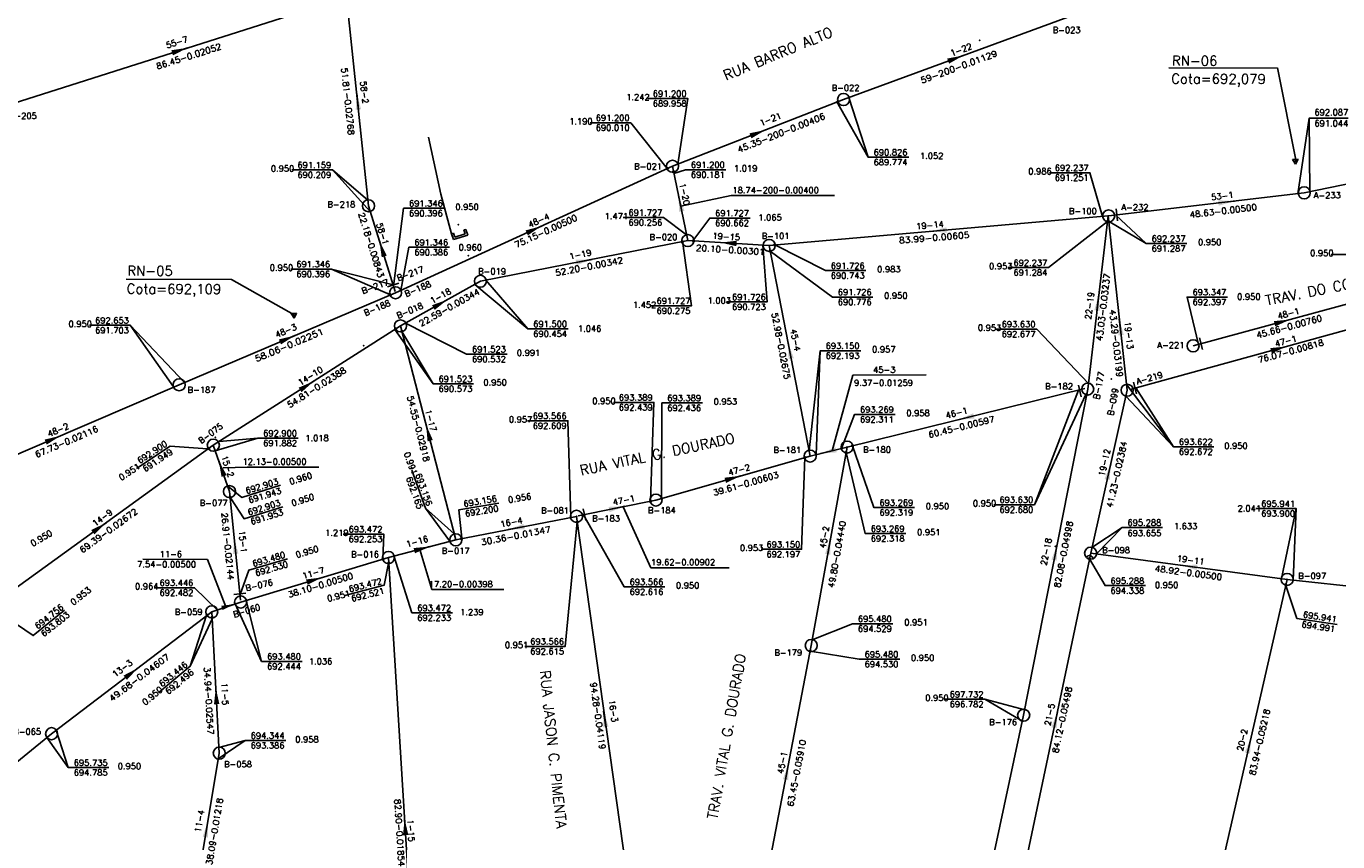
# Model space of a CAD drawing. Extents: x 197221 to 199539, y 8705820 to 8707465.
# Tile 10 of 33: x 197585 to 197908, y 8706585 to 8706786. Entities that reach past the tile are written whole.
import ezdxf
from ezdxf.enums import TextEntityAlignment as Align

# ---------------------------------------------------------------- set-up
doc = ezdxf.new("R2010")
doc.units = 0
doc.header["$LTSCALE"] = 5
doc.header["$MEASUREMENT"] = 0
doc.header["$PDSIZE"] = 0.3
doc.layers.get('0').update_dxf_attribs({"linetype": 'CONTINUOUS'})
for name, color, linetype in [('_RN', 3, 'CONTINUOUS'), ('BUEIRO', 7, 'CONTINUOUS'), ('ESTACAO', 5, 'CONTINUOUS'), ('LIDER', 21, 'CONTINUOUS'), ('NUMEROTRECHO', 24, 'CONTINUOUS'), ('NUMPV', 24, 'CONTINUOUS'), ('PE', 7, 'CONTINUOUS'), ('PL', 23, 'CONTINUOUS'), ('PV', 23, 'CONTINUOUS'), ('REDE', 20, 'CONTINUOUS'), ('REDE-ESGOTO-PV', 23, 'CONTINUOUS'), ('SETA', 21, 'CONTINUOUS'), ('TANQUE', 7, 'CONTINUOUS'), ('TEXTOPVS', 24, 'CONTINUOUS'), ('TEXTOTRECHO', 24, 'CONTINUOUS'), ('TXT_NRUA', 3, 'CONTINUOUS')]:
    doc.layers.add(name, color=color, linetype=linetype)
doc.layers.get('0').freeze()
doc.styles.add('AG2', font='romans.shx', dxfattribs={"height": 3})
doc.styles.add('GEOSIS', font='ROMANS.SHX')
doc.styles.add('ROMANS', font='romans.shx', dxfattribs={"width": 0.85})
doc.styles.get("Standard").update_dxf_attribs({"font": 'romans.shx'})

# ---------------------------------------------------------------- blocks, each defined once
blk = doc.blocks.new('Rn')
for points in [[(-0.75, -0.43), (0, 0.87)], [(0, 0.87), (0.75, -0.43)], [(-0.75, -0.43), (0.75, -0.43)]]:
    blk.add_lwpolyline(points)
blk.add_circle((0, 0), 0.122)
blk = doc.blocks.new('SETA')
blk.add_line((2, 0), (-2, 0))
blk.add_solid([(-2, -0.67), (-2, 0.67), (2, 0)])
blk = doc.blocks.new('PL')
at = {"layer": 'PL'}
blk.add_line((2.01, 1.49), (2.01, -1.49), dxfattribs=at)
blk.add_circle((0, 0), 1.49, dxfattribs=at)
blk = doc.blocks.new('PV')
blk.add_circle((0, 0), 1.49)
blk = doc.blocks.new('NODG')
at = {"const_width": 1}
blk.add_lwpolyline([(-0.5, 0, 1), (0.5, 0, 1)], format="xyb", close=True, dxfattribs=at)
blk = doc.blocks.new('TQ')
at = {"layer": 'REDE-ESGOTO-PV'}
h = blk.add_hatch(color=256, dxfattribs=at)
edge = h.paths.add_edge_path()
edge.add_ellipse((0.02, -1.49), major_axis=(0.618, -0.618), ratio=1, start_angle=62.5846, end_angle=135.5903, ccw=False)
edge.add_ellipse((0, 0), major_axis=(-1.06, -1.06), ratio=1, start_angle=405.5903, end_angle=439.5788, ccw=False)
edge.add_line((0.02, -1.49), (0.01, -0.62))
edge = h.paths.add_edge_path()
edge.add_line((0.01, -0.62), (0.02, -1.49))
edge.add_ellipse((0, 0), major_axis=(-1.06, -1.06), ratio=1, start_angle=371.6019, end_angle=405.5903, ccw=False)
edge.add_ellipse((0.02, -1.49), major_axis=(0.618, -0.618), ratio=1, start_angle=135.5903, end_angle=208.5961, ccw=False)
blk.add_arc((0.02, -1.49), 0.874, 17.5846, 163.5961, dxfattribs=at)

msp = doc.modelspace()

# ---------------------------------------------------------------- linework, layer by layer
at = {"layer": '_RN'}
for p, q in [((197866.66, 8706775.99, -1132.51), (197893.48, 8706775.89, -1132.51)), ((197609.22, 8706723.8, -1132.51), (197635.23, 8706723.72, -1132.51))]:
    msp.add_line(p, q, dxfattribs=at)
at = {"layer": '_RN', "elevation": -1132.51}
for points in [[(197893.46, 8706775.99), (197898.06, 8706752.89)], [(197635.23, 8706723.72), (197650.66, 8706715)]]:
    msp.add_lwpolyline(points, dxfattribs=at)
at = {"layer": 'BUEIRO'}
for points in [[(197690.04, 8706735.18), (197689.56, 8706735.03)], [(197690, 8706733.6), (197689.56, 8706735.03)], [(197690.33, 8706734.22), (197690.04, 8706735.18)], [(197692.62, 8706735.97), (197693.1, 8706736.11)], [(197692.91, 8706735.01), (197692.62, 8706735.97)], [(197693.54, 8706734.68), (197693.1, 8706736.11)], [(197690, 8706733.6), (197693.54, 8706734.68)], [(197690.33, 8706734.22), (197692.91, 8706735.01)]]:
    msp.add_lwpolyline(points, dxfattribs=at)
at = {"layer": 'ESTACAO'}
for p in [(197819.94, 8706782.79, 690.49), (197851.64, 8706739.42, 692.24), (197693.71, 8706729.64, 690.92), (197667.83, 8706707.39, 691.85), (197852.49, 8706699.19, 693.55), (197631.25, 8706684.73, 692.87), (197787.22, 8706682.36, 693.27), (197720.41, 8706665.25, 693.57), (197838.63, 8706657.81, 695.13), (197895.86, 8706649.69, 695.94)]:
    msp.add_point(p, dxfattribs=at)
at = {"layer": 'LIDER'}
for p, q in [((197792.43, 8706753.91, 690.83), (197784.61, 8706767.73)), ((197901.28, 8706763.54, 692.09), (197898.53, 8706744.89)), ((197660.16, 8706750.78, 691.16), (197669.48, 8706740.51)), ((197758.61, 8706744.43), (197746.15, 8706741.8, 691.48)), ((197758.61, 8706744.43), (197784.11, 8706744.43)), ((197861.07, 8706732.6, 692.24), (197851.79, 8706738.11, 693.62)), ((197659.89, 8706726.3, 692.65), (197675.14, 8706722.37, 691.35)), ((197708.39, 8706711.54, 691.5), (197695.33, 8706722.51)), ((197610.2, 8706712.42, 692.65), (197620.91, 8706697.2)), ((197685.01, 8706697.97, 693.16), (197675.57, 8706711.35)), ((197780.59, 8706706.14, 693.15), (197779.55, 8706680.5)), ((197788.67, 8706700.09), (197783.52, 8706681.45, 693.22)), ((197788.67, 8706700.09), (197806.76, 8706700.15)), ((197867.8, 8706682.44, 693.62), (197856.21, 8706697.84)), ((197833.49, 8706668.13, 693.63), (197846.16, 8706695.3, 697.73)), ((197867.8, 8706682.44, 693.62), (197856.05, 8706694.96)), ((197641.71, 8706684.55), (197631.22, 8706681.46)), ((197639.11, 8706677.4), (197633.21, 8706677.22, 692.9)), ((197639.11, 8706677.4), (197656.8, 8706677.4)), ((197683.13, 8706667.23, 0.57), (197690.22, 8706660.9, 693.57)), ((197738.73, 8706652.51), (197731.9, 8706667.64, 693.51)), ((197898.13, 8706667.17, 695.94), (197897.33, 8706649.53)), ((197855.11, 8706662.49, 695.29), (197848.82, 8706655.97)), ((197613.32, 8706654.64), (197629.31, 8706654.58)), ((197629.31, 8706654.58), (197633.79, 8706642.87)), ((197684.69, 8706647.17), (197681.74, 8706657.03)), ((197738.73, 8706652.51), (197758.14, 8706652.51)), ((197684.69, 8706647.17), (197702.5, 8706647.17)), ((197642.67, 8706629.45, 693.48), (197636.11, 8706643.64, 693.45)), ((197625.06, 8706628.22, 695.74), (197630.5, 8706640.1, 694.34)), ((197821.21, 8706620.09, 697.73), (197830.51, 8706614.69)), ((197594.94, 8706603.22, 695.74), (197589.66, 8706610.65)), ((197638.62, 8706609.91, 694.34), (197631.96, 8706605.35))]:
    msp.add_line(p, q, dxfattribs=at)
for points, elevation in [([(197745.4, 8706752.19), (197747.9, 8706768.41), (197737.9, 8706768.41)], 691.2), ([(197787.66, 8706768.65), (197792.43, 8706753.91), (197802.43, 8706753.91)], 690.83), ([(197742.82, 8706751.1), (197733.82, 8706762.43), (197723.82, 8706762.43)], 691.35), ([(197901.47, 8706745.39), (197901.28, 8706763.54), (197910.94, 8706763.54)], 692.09), ([(197668.91, 8706743.32), (197660.16, 8706750.78), (197650.16, 8706750.78)], 691.16), ([(197744.4, 8706749.87), (197747.32, 8706750.83), (197757.32, 8706750.83)], 691.73), ([(197850.25, 8706739.3), (197847.17, 8706750.09), (197837.17, 8706750.09)], 692.24), ([(197675.23, 8706722.09), (197677.71, 8706741.31), (197687.71, 8706741.31)], 691.35), ([(197747.59, 8706734.78), (197741.9, 8706739.03), (197731.9, 8706739.03)], 691.5), ([(197749.1, 8706733.25), (197753.29, 8706738.89), (197763.29, 8706738.89)], 691.73), ([(197853.55, 8706739.58), (197861.07, 8706732.6), (197871.07, 8706732.6)], 692.24), ([(197851.48, 8706738.03), (197836.95, 8706726.66), (197826.95, 8706726.66)], 693.63), ([(197746.57, 8706733.17), (197748.84, 8706717.24), (197738.84, 8706717.24)], 691.73), ([(197766.41, 8706732.18), (197767.46, 8706718.19), (197757.46, 8706718.19)], 691.73), ([(197769.36, 8706732.26), (197781.86, 8706725.92), (197791.86, 8706725.92)], 692.24), ([(197677.01, 8706721.04), (197679.03, 8706731.68), (197689.03, 8706731.68)], 691.35), ([(197768.24, 8706730.76), (197783.58, 8706719.4), (197793.58, 8706719.4)], 693.15), ([(197918.09, 8706719.55), (197916.76, 8706729.91), (197906.76, 8706729.91)], 693), ([(197674.45, 8706719.91), (197659.89, 8706726.3), (197649.89, 8706726.3)], 692.65), ([(197698.05, 8706723.56), (197708.39, 8706711.54), (197718.39, 8706711.54)], 691.5), ([(197874, 8706707.71), (197871.17, 8706719.38), (197881.17, 8706719.38)], 693.35), ([(197623.6, 8706698.29), (197610.2, 8706712.42), (197600.2, 8706712.42)], 692.65), ([(197678.18, 8706712.95), (197693.27, 8706705.29), (197703.27, 8706705.29)], 691.52), ([(197677.31, 8706710.91), (197685.01, 8706697.97), (197695.01, 8706697.97)], 693.16), ([(197846.79, 8706698.07), (197834.05, 8706711.48), (197824.05, 8706711.48)], 693.63), ([(197777.84, 8706681.51), (197780.59, 8706706.14), (197790.59, 8706706.14)], 693.15), ([(197844.39, 8706696.42), (197833.49, 8706668.13), (197823.49, 8706668.13)], 693.63), ([(197858.52, 8706696.99), (197867.8, 8706682.44), (197877.8, 8706682.44)], 693.62), ([(197738.66, 8706668.99), (197739.52, 8706693.39), (197729.52, 8706693.39)], 693.57), ([(197741.37, 8706669.65), (197741.48, 8706693.25), (197751.48, 8706693.25)], 693.39), ([(197785.86, 8706682.02), (197789.06, 8706690.41), (197799.06, 8706690.41)], 693.27), ([(197719.04, 8706664.98), (197718.27, 8706688.84), (197708.27, 8706688.84)], 693.57), ([(197629.27, 8706681.91), (197620.07, 8706682.59), (197611.73, 8706677.08)], 694.76), ([(197786.97, 8706680.98), (197791.72, 8706660.99), (197801.72, 8706660.99)], 695.48), ([(197788.58, 8706682.69), (197793.86, 8706667.41), (197803.86, 8706667.41)], 693.63), ([(197776.77, 8706679.75), (197775.97, 8706657.12), (197765.97, 8706657.12)], 693.39), ([(197689.03, 8706659.22), (197683.13, 8706667.23), (197679.72, 8706676.63)], 0.57), ([(197634.33, 8706672.74), (197637.81, 8706669.94), (197647.36, 8706672.92)], 692.9), ([(197634.95, 8706669.8), (197638.32, 8706664.64), (197647.87, 8706667.62)], 692.9), ([(197692.11, 8706659.88), (197691.37, 8706666.87), (197701.23, 8706668.54)], 693.57), ([(197894.47, 8706649.88), (197898.13, 8706667.17), (197888.13, 8706667.17)], 695.94), ([(197720.61, 8706663.86), (197717.65, 8706633.14), (197707.65, 8706633.14)], 697.45), ([(197722.17, 8706665.66), (197732.18, 8706647.84), (197742.18, 8706647.84)], 693.57), ([(197672.63, 8706654.7), (197672.8, 8706660.86), (197662.8, 8706660.86)], 693.48), ([(197847.67, 8706657.52), (197855.11, 8706662.49), (197865.11, 8706662.49)], 695.29), ([(197637.33, 8706645.95), (197639.48, 8706651.95), (197649.06, 8706654.8)], 693.48), ([(197675.33, 8706655.46), (197679.76, 8706641.43), (197689.76, 8706641.43)], 693.47), ([(197847.07, 8706654.78), (197850.9, 8706648.14), (197860.9, 8706648.14)], 699.91), ([(197673.99, 8706653.65), (197672.89, 8706648.24), (197663.21, 8706645.74)], 695.01), ([(197631.67, 8706642.13), (197626.12, 8706647.64), (197616.12, 8706647.64)], 693.45), ([(197895.57, 8706648.21), (197898.3, 8706640.06), (197908.19, 8706638.57)], 700.32), ([(197638.83, 8706644.5), (197642.67, 8706629.45), (197652.67, 8706629.45)], 693.48), ([(197575.67, 8706643.02), (197586.22, 8706635.83), (197594.03, 8706642.06)], 696), ([(197629.03, 8706640.83), (197625.06, 8706628.22), (197617.34, 8706621.86)], 695.74), ([(197778.62, 8706634.73), (197788.55, 8706638.73), (197798.55, 8706638.73)], 695.48), ([(197778.1, 8706631.97), (197790.2, 8706629.97), (197800.2, 8706629.97)], 699.23), ([(197831.08, 8706617.51), (197821.21, 8706620.09), (197811.21, 8706620.09)], 697.73), ([(197591.93, 8706612.44), (197594.94, 8706603.22), (197604.94, 8706603.22)], 695.74), ([(197632.13, 8706608.19), (197638.62, 8706609.91), (197648.62, 8706609.91)], 694.34)]:
    msp.add_lwpolyline(points, dxfattribs=dict(at, elevation=elevation))
msp.add_lwpolyline([(197632.18, 8706683.73), (197641.71, 8706684.55), (197651.71, 8706684.55)], dxfattribs=at)
at = {"layer": 'PE'}
msp.add_point((197691.27, 8706737.28, 686.78), dxfattribs=at)
at = {"layer": 'REDE'}
for p, q in [((197581.3, 8706767.17, 691.5), (197663.66, 8706793.46, 689.72)), ((197669.05, 8706741.93, 691.16), (197663.66, 8706793.46, 689.72)), ((197786.35, 8706768.16, 690.83), (197841.73, 8706788.52, 690.11)), ((197744.1, 8706751.68, 691.2), (197786.35, 8706768.16, 690.83)), ((197900.09, 8706745.11, 692.09), (197952.25, 8706755.78, 691.18)), ((197675.74, 8706720.46, 691.35), (197744.1, 8706751.68, 691.2)), ((197747.9, 8706733.33, 691.73), (197744.1, 8706751.68, 691.2)), ((197851.8, 8706739.43, 692.24), (197900.09, 8706745.11, 692.09)), ((197675.64, 8706720.76, 691.35), (197669.05, 8706741.93, 691.16)), ((197851.64, 8706739.42, 692.24), (197767.97, 8706732.14, 691.73)), ((197846.63, 8706696.68, 693.63), (197851.64, 8706739.42, 692.24)), ((197856.36, 8706696.38, 693.62), (197851.64, 8706739.42, 692.24)), ((197696.68, 8706723.29, 691.5), (197747.9, 8706733.33, 691.73)), ((197767.97, 8706732.14, 691.73), (197747.9, 8706733.33, 691.73)), ((197778.11, 8706680.14, 693.15), (197767.97, 8706732.14, 691.73)), ((197676.96, 8706712.27, 691.52), (197696.68, 8706723.29, 691.5)), ((197622.31, 8706697.74, 692.65), (197675.74, 8706720.46, 691.35)), ((197872.65, 8706707.35, 693.35), (197916.71, 8706719.29, 693)), ((197857.15, 8706696.58, 693.62), (197930.49, 8706716.76, 693)), ((197630.74, 8706682.81, 692.9), (197676.96, 8706712.27, 691.52)), ((197690.61, 8706659.45, 693.16), (197676.96, 8706712.27, 691.52)), ((197560.07, 8706671, 694.09), (197622.31, 8706697.74, 692.65)), ((197845.92, 8706696.78, 693.63), (197787.22, 8706682.36, 693.27)), ((197830.81, 8706616.14, 697.73), (197846.63, 8706696.68, 693.63)), ((197847.36, 8706656.15, 695.29), (197856.36, 8706696.38, 693.62)), ((197574.51, 8706642.16, 694.76), (197630.74, 8706682.81, 692.9)), ((197634.74, 8706671.36, 692.9), (197630.74, 8706682.81, 692.9)), ((197740.03, 8706669.27, 693.39), (197778.11, 8706680.14, 693.15)), ((197787.22, 8706682.36, 693.27), (197778.11, 8706680.14, 693.15)), ((197778.37, 8706633.35, 695.48), (197787.22, 8706682.36, 693.27)), ((197637.43, 8706644.58, 693.48), (197634.74, 8706671.36, 692.9)), ((197720.8, 8706665.38, 693.57), (197740.03, 8706669.27, 693.39)), ((197720.41, 8706665.25, 693.57), (197690.61, 8706659.45, 693.16)), ((197733.54, 8706571.88, 697.45), (197720.41, 8706665.25, 693.57)), ((197673.97, 8706655.1, 693.47), (197690.61, 8706659.45, 693.16)), ((197637.49, 8706644.1, 693.48), (197673.97, 8706655.1, 693.47)), ((197679.1, 8706572.36, 695.01), (197673.97, 8706655.1, 693.47)), ((197830.09, 8706573.82, 699.91), (197847.36, 8706656.15, 695.29)), ((197895.86, 8706649.69, 695.94), (197847.36, 8706656.15, 695.29)), ((197877.17, 8706567.86, 700.32), (197895.86, 8706649.69, 695.94)), ((197954.45, 8706643.16, 695.16), (197895.86, 8706649.69, 695.94)), ((197590.81, 8706611.59, 695.74), (197630.35, 8706641.68, 693.45)), ((197630.35, 8706641.68, 693.45), (197637.49, 8706644.1, 693.48)), ((197632.21, 8706606.79, 694.34), (197630.35, 8706641.68, 693.45)), ((197766.41, 8706571.04, 699.23), (197778.37, 8706633.35, 695.48)), ((197813.28, 8706534.78, 701.47), (197830.81, 8706616.14, 697.73)), ((197522.93, 8706556.14, 699.74), (197590.81, 8706611.59, 695.74)), ((197625.96, 8706569.22, 694.81), (197632.21, 8706606.79, 694.34))]:
    msp.add_line(p, q, dxfattribs=at)
at = {"layer": 'TANQUE'}
msp.add_lwpolyline([(197683.86, 8706758.86), (197686.93, 8706744.82), (197689.56, 8706735.03)], dxfattribs=at)

# ---------------------------------------------------------------- block references
at = {"layer": '_RN', "xscale": 0.8979219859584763, "yscale": 0.8979219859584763, "zscale": 0.8979219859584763, "rotation": 183.3561931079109}
for p in [(197897.92, 8706753.02), (197650.66, 8706715)]:
    msp.add_blockref('Rn', p, dxfattribs=at)
at = {"layer": 'LIDER', "xscale": 0.4, "yscale": 0.4, "zscale": 0.4}
for p in [(197742.82, 8706751.1, 691.35), (197744.38, 8706750.31, 691.73), (197851.48, 8706738.03, 693.63), (197851.79, 8706738.03, 693.62), (197746.53, 8706733.06, 691.5), (197749.3, 8706733.25, 691.73), (197769.36, 8706732.26, 692.24), (197768.24, 8706730.76, 693.15), (197674.45, 8706719.91, 692.65), (197675.78, 8706711.52, 692.9), (197677.31, 8706710.91, 693.16), (197846.36, 8706695.3, 697.73), (197629.6, 8706681.99, 694.76), (197776.77, 8706679.75, 693.39), (197786.97, 8706680.98, 695.48), (197788.58, 8706682.69, 693.63), (197634.88, 8706669.97, 693.48), (197738.66, 8706668.99, 693.57), (197720.61, 8706663.86, 697.45), (197691.99, 8706659.72, 693.57), (197672.63, 8706654.7, 693.48), (197674.06, 8706653.7, 695.01), (197847.07, 8706654.78, 699.91), (197895.54, 8706648.33, 700.32), (197629.23, 8706640.83, 695.74), (197630.42, 8706640.28, 694.34), (197778.1, 8706631.97, 699.23)]:
    msp.add_blockref('NODG', p, dxfattribs=at)
at = {"layer": 'PL'}
for p, rotation in [((197851.8, 8706739.43), 6.704316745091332), ((197675.74, 8706720.46, 691.35), 107.2894962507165), ((197872.65, 8706707.35), 15.16909000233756), ((197846.63, 8706696.68, 693.63), 193.8109341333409), ((197856.36, 8706696.38, 693.62), 15.38511335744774), ((197720.41, 8706665.25, 693.57), 11.41271286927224), ((197637.49, 8706644.1, 693.48), 95.75139851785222)]:
    msp.add_blockref('PL', p, dxfattribs=dict(at, rotation=rotation))
at = {"layer": 'PV'}
for name, p, rotation in [('PV', (197786.35, 8706768.16), 49.44044100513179), ('PV', (197744.1, 8706751.68), 4.391622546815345), ('PV', (197900.09, 8706745.11), 131.0526759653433), ('PV', (197669.05, 8706741.93), 20.1885723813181), ('PV', (197851.8, 8706739.43, 692.24), 4.285125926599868), ('PV', (197747.9, 8706733.33), 4.381755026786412), ('PV', (197767.97, 8706732.14), 4.361538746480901), ('PV', (197696.68, 8706723.29), 62.76325348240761), ('PV', (197676.96, 8706712.27), 4.447918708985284), ('PV', (197622.31, 8706697.74), 54.98201695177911), ('PV', (197630.74, 8706682.81), 4.490276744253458), ('PV', (197787.22, 8706682.36), 4.323220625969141), ('PV', (197778.11, 8706680.14), 4.331528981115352), ('PV', (197634.74, 8706671.36), 32.38983133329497), ('PV', (197740.03, 8706669.27), 54.26371994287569), ('PV', (197690.61, 8706659.45), 4.416701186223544), ('PV', (197847.36, 8706656.15), 4.251830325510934), ('PV', (197673.97, 8706655.1), 4.43382296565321), ('TQ', (197847.36, 8706656.15, 695.29), 347.3882009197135), ('PV', (197895.86, 8706649.69), 4.20235263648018), ('PV', (197630.35, 8706641.68), 4.479839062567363), ('PV', (197778.37, 8706633.35), 12.74112689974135), ('PV', (197830.81, 8706616.14), 15.47126247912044), ('PV', (197590.81, 8706611.59), 41.67533990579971), ('PV', (197632.21, 8706606.79), 17.08519477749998)]:
    msp.add_blockref(name, p, dxfattribs=dict(at, rotation=rotation))
at = {"layer": 'SETA'}
for p, rotation in [((197622.48, 8706780.31), 17.70359012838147), ((197814.04, 8706778.34, 690.47), 20.18030915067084), ((197666.36, 8706767.69), 95.98847231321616), ((197765.22, 8706759.92), 21.3143618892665), ((197746, 8706742.51, 691.46), 101.7295956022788), ((197880.91, 8706742.85), 6.705236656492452), ((197709.92, 8706736.07, 691.27), 24.5517286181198), ((197809.81, 8706735.78), 184.9978301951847), ((197672.35, 8706731.34), 107.3043081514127), ((197757.94, 8706732.73), 176.6259681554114), ((197722.29, 8706728.31), 11.0873859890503), ((197686.82, 8706717.78, 691.51), 29.21398798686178), ((197849.14, 8706718.05), 83.3240374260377), ((197854.65, 8706711.97, 692.93), 96.27400276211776), ((197894.69, 8706713.32), 15.16202878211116), ((197649.02, 8706709.1), 23.04084713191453), ((197773.04, 8706706.14, 692.44), 101.0511531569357), ((197893.82, 8706706.67), 15.38722439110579), ((197653.85, 8706697.54), 32.51307307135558), ((197816.57, 8706689.57), 193.8376907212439), ((197683.79, 8706685.86), 104.507646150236), ((197591.19, 8706684.37), 23.25041650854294), ((197782.57, 8706681.21), 193.8376907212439), ((197632.74, 8706677.09), 109.2517435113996), ((197851.86, 8706676.27), 77.39888476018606), ((197759.07, 8706674.7, 693.27), 15.9345997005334), ((197730.41, 8706667.33), 11.4142884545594), ((197602.62, 8706662.49), 35.8710117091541), ((197705.51, 8706662.35, 693.36), 191.0245882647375), ((197636.08, 8706657.97), 95.76461750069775), ((197682.29, 8706657.28, 693.31), 14.66347062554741), ((197782.79, 8706657.85), 79.76932847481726), ((197838.72, 8706656.41), 78.90054188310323), ((197871.61, 8706652.92, 695.61), 172.4417899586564), ((197655.73, 8706649.6), 16.78172395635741), ((197610.58, 8706626.63), 37.282467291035), ((197631.46, 8706620.87), 93.06669860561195), ((197727.38, 8706615.21), 98.01654639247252), ((197838.73, 8706614.99), 78.16401355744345), ((197886.51, 8706608.78), 77.1501897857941), ((197772.39, 8706602.19), 79.14995936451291), ((197629.09, 8706588.01), 80.57209565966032), ((197678.1, 8706588.54), 93.56132463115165)]:
    msp.add_blockref('SETA', p, dxfattribs=dict(at, rotation=rotation))
at = {"layer": 'SETA', "xscale": 0.8, "yscale": 0.8, "zscale": 0.8, "rotation": 16.78172395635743}
msp.add_blockref('SETA', (197634.4, 8706643.11, 693.45), dxfattribs=at)

# ---------------------------------------------------------------- texts
at = {"layer": '_RN', "style": 'AG2'}
for s, p in [('RN-06', (197867.43, 8706776.57, -1132.51)), ('Cota=692,079', (197867.25, 8706772.13, -1132.51)), ('RN-05', (197609.52, 8706724.69, -1132.51)), ('Cota=692,109', (197609.34, 8706720.24, -1132.51))]:
    msp.add_text(s, height=2.4, rotation=359.749, dxfattribs=at).set_placement(p)
at = {"layer": 'NUMEROTRECHO', "style": 'ROMANS'}
for s, rotation, p in [('55-7', 17.7011, (197621.96, 8706781.59)), ('1-22', 20.1775, (197815.64, 8706779.78)), ('58-2', 275.9754, (197667.29, 8706769.85)), ('1-21', 21.3114, (197768.56, 8706762.62)), ('1-20', 281.7157, (197746.38, 8706744.63)), ('53-1', 6.7043, (197879.94, 8706743.61)), ('48-4', 24.5483, (197711.4, 8706737.63)), ('58-1', 287.2897, (197671.8, 8706734.76, 0.35)), ('19-15', 356.6016, (197757.34, 8706733.57)), ('19-14', 4.9723, (197807.74, 8706736.4)), ('1-19', 11.0858, (197721.5, 8706729.19)), ('1-18', 29.2099, (197687.22, 8706719.02)), ('22-19', 83.3123, (197847.85, 8706717.16)), ('48-1', 15.169, (197896.4, 8706714.61)), ('48-3', 23.0376, (197648.95, 8706710.39)), ('45-4', 281.0374, (197773.73, 8706708.62)), ('19-13', 276.2609, (197856.05, 8706709.84)), ('47-1', 15.3851, (197895.73, 8706707.78)), ('14-10', 32.5085, (197655.11, 8706699.29)), ('1-17', 284.4934, (197683.71, 8706688.7)), ('46-1', 13.8109, (197814.44, 8706690.05)), ('48-2', 23.2472, (197592.71, 8706685.9)), ('19-12', 77.388, (197851.52, 8706678.39)), ('15-2', 289.2368, (197633.59, 8706677.33)), ('47-2', 15.9324, (197760.77, 8706676.02)), ('47-1', 11.4127, (197732.22, 8706668.51)), ('14-9', 35.866, (197603.78, 8706664.31)), ('16-4', 10.9982, (197704.48, 8706663.08)), ('15-1', 275.7516, (197637.29, 8706658.92)), ('45-2', 79.7581, (197782.36, 8706659.96)), ('1-16', 14.6614, (197681.24, 8706658.34)), ('22-18', 78.8895, (197837.11, 8706656.37)), ('19-11', 352.418, (197871.96, 8706653.74)), ('11-7', 16.7794, (197655.65, 8706650.55)), ('13-3', 37.2772, (197608.74, 8706627.12)), ('11-5', 273.0541, (197632.85, 8706621.32)), ('16-3', 278.0032, (197728.76, 8706617.08)), ('21-5', 78.153, (197837.97, 8706616.15)), ('20-2', 77.1394, (197885.54, 8706609.86)), ('45-1', 79.1388, (197771.98, 8706604.31)), ('11-4', 80.5608, (197628.09, 8706589.9)), ('1-15', 273.5486, (197678.78, 8706587.62))]:
    msp.add_text(s, height=1.5, rotation=rotation, dxfattribs=at).set_placement(p, align=Align.CENTER)
for s, p in [('45-3', (197793.64, 8706700.69)), ('11-6', (197617.48, 8706655.17))]:
    msp.add_text(s, height=1.5, dxfattribs=at).set_placement(p)
at = {"layer": 'NUMPV', "style": 'ROMANS'}
for s, p in [('B-023', (197841.42, 8706784.57)), ('B-022', (197786.84, 8706770.3)), ('B-205', (197583.71, 8706763.37)), ('B-021', (197738.08, 8706750.9)), ('A-233', (197905.76, 8706743.78)), ('B-218', (197662.34, 8706741.52)), ('A-232', (197858.29, 8706740.81)), ('B-100', (197845.43, 8706739.86, -1385.87)), ('B-101', (197769.57, 8706733.74)), ('B-020', (197741.88, 8706733.46, -691.73)), ('B-019', (197699.56, 8706724.99)), ('A-221', (197867.15, 8706706.79)), ('B-187', (197627.83, 8706695.74)), ('B-182', (197839.56, 8706696.61)), ('B-181', (197772.46, 8706680.9)), ('B-180', (197794.61, 8706680.98)), ('B-077', (197630.84, 8706667.82)), ('B-081', (197715.11, 8706665.95)), ('B-184', (197741.48, 8706666)), ('B-183', (197727.71, 8706663.99)), ('B-017', (197690.59, 8706656)), ('B-098', (197853.63, 8706656.17)), ('B-016', (197668.19, 8706655.12)), ('B-097', (197902.06, 8706649.8)), ('B-059', (197624.65, 8706640.9)), ('B-179', (197772.7, 8706630.86)), ('B-176', (197825.75, 8706613.69)), ('B-065', (197584.77, 8706611.35)), ('B-058', (197636.84, 8706603.31))]:
    msp.add_text(s, height=1.5, dxfattribs=at).set_placement(p, align=Align.CENTER)
for s, rotation, p in [('B-217', 20.0001, (197679.61, 8706724.49)), ('B-217', 20.0001, (197670.93, 8706721.3)), ('B-188', 23.0376, (197681.5, 8706720.73)), ('B-188', 23.0376, (197671.47, 8706716.02)), ('B-018', 23.0376, (197679.55, 8706715.38)), ('B-177', 79.1841, (197850.12, 8706697.43)), ('A-219', 15.3851, (197862.07, 8706698.68)), ('B-099', 79.1841, (197853.6, 8706693.41)), ('B-075', 36.8885, (197630.49, 8706685.14)), ('B-076', 12.6887, (197642.22, 8706647.52)), ('B-060', 16.9381, (197639.21, 8706641.23))]:
    msp.add_text(s, height=1.5, rotation=rotation, dxfattribs=at).set_placement(p, align=Align.CENTER)
at = {"layer": 'TEXTOPVS', "style": 'ROMANS'}
for s, p in [('   1.242', (197733.9, 8706767.56)), (' 691.200', (197742.9, 8706768.41)), (' 689.958', (197742.9, 8706765.99)), (' 691.200', (197728.82, 8706762.43)), (' 692.087', (197906.26, 8706763.8)), ('   1.190', (197719.82, 8706761.57)), (' 690.010', (197728.82, 8706760)), (' 691.044', (197906.26, 8706761.08)), (' 690.826', (197797.43, 8706753.91)), ('   1.052', (197806.43, 8706753.05)), ('   0.950', (197646.16, 8706749.92)), (' 691.159', (197655.16, 8706750.78)), (' 691.200', (197752.32, 8706750.83)), ('   1.019', (197760.5, 8706749.98)), (' 689.774', (197797.43, 8706751.48)), ('   0.986', (197833.17, 8706749.24)), (' 692.237', (197842.17, 8706750.09)), (' 690.209', (197655.16, 8706748.35)), (' 690.181', (197752.32, 8706748.4)), (' 691.251', (197842.17, 8706747.67)), (' 691.346', (197682.71, 8706741.31)), ('   0.950', (197691.71, 8706740.45)), (' 690.396', (197682.71, 8706738.88)), ('   1.471', (197728.59, 8706738.17, -691)), (' 691.727', (197736.9, 8706739.03, -691)), (' 690.256', (197736.9, 8706736.6, -691)), (' 691.727', (197758.29, 8706738.89)), (' 690.662', (197758.29, 8706736.47)), ('   1.065', (197766.51, 8706737.84)), (' 691.346', (197684.03, 8706731.68)), ('   0.960', (197692.51, 8706730.45)), (' 692.237', (197866.07, 8706732.6)), (' 691.287', (197866.07, 8706730.17)), ('   0.950', (197875.07, 8706731.75)), (' 690.386', (197684.03, 8706729.25)), (' 692.237', (197831.95, 8706726.66)), ('   0.950', (197902.76, 8706729.05)), ('   0.950', (197645.89, 8706725.44)), (' 691.346', (197654.89, 8706726.3)), (' 690.396', (197654.89, 8706723.87)), (' 691.726', (197786.86, 8706725.92)), (' 690.743', (197786.86, 8706723.49)), ('   0.983', (197795.86, 8706725.06)), ('   0.953', (197823.49, 8706725.81)), (' 691.284', (197831.95, 8706724.24)), (' 691.727', (197743.84, 8706717.24)), ('   1.003', (197753.98, 8706717.33)), (' 691.726', (197762.46, 8706718.19)), (' 691.726', (197788.58, 8706719.4)), (' 690.776', (197788.58, 8706716.98)), ('   0.950', (197797.58, 8706718.55)), (' 693.347', (197876.17, 8706719.38)), (' 692.397', (197876.17, 8706716.96)), ('   0.950', (197884.74, 8706718.28)), ('   1.452', (197735.53, 8706716.29)), (' 690.275', (197743.84, 8706714.81)), (' 690.723', (197762.46, 8706715.76)), ('   0.950', (197596.2, 8706711.56)), (' 692.653', (197605.2, 8706712.42)), (' 691.500', (197713.39, 8706711.54)), ('   1.046', (197721.97, 8706710.4)), ('   0.953', (197820.72, 8706710.62)), (' 693.630', (197829.05, 8706711.48)), (' 691.703', (197605.2, 8706709.99)), (' 690.454', (197713.39, 8706709.11)), (' 692.677', (197829.05, 8706709.05)), (' 691.523', (197698.27, 8706705.29)), ('   0.991', (197706.89, 8706704.43)), (' 693.150', (197785.59, 8706706.14)), ('   0.957', (197794.59, 8706705.28)), (' 690.532', (197698.27, 8706702.86)), (' 692.193', (197785.59, 8706703.71)), (' 691.523', (197690.01, 8706697.97)), (' 690.573', (197690.01, 8706695.54)), ('   0.950', (197698.63, 8706697.11)), ('   0.950', (197725.52, 8706692.53)), (' 693.389', (197734.52, 8706693.39)), (' 692.439', (197734.52, 8706690.96)), (' 693.389', (197746.48, 8706693.25)), ('   0.953', (197755.48, 8706692.39)), ('   0.957', (197704.93, 8706687.98, -693.57)), (' 693.566', (197713.27, 8706688.84, -693.57)), (' 692.436', (197746.48, 8706690.82)), (' 693.269', (197794.06, 8706690.41)), (' 692.311', (197794.06, 8706687.98)), ('   0.958', (197803.06, 8706689.55)), (' 692.900', (197646.71, 8706684.55, -692.9)), (' 692.609', (197713.27, 8706686.41, -693.57)), (' 691.882', (197646.71, 8706682.12, -692.9)), ('   1.018', (197654.67, 8706683.38, -692.9)), (' 693.622', (197872.8, 8706682.44)), ('   0.950', (197881.56, 8706681.47)), (' 692.672', (197872.8, 8706680.01)), (' 693.269', (197798.86, 8706667.41)), ('   0.950', (197807.86, 8706666.55)), ('   0.950', (197819.49, 8706667.27)), (' 693.630', (197828.49, 8706668.13)), (' 692.680', (197828.49, 8706665.7)), ('   2.041', (197884.85, 8706666.01)), (' 695.941', (197893.13, 8706667.17)), (' 692.319', (197798.86, 8706664.98)), (' 695.288', (197860.11, 8706662.49)), (' 693.900', (197893.13, 8706664.74)), ('   1.219', (197659.56, 8706660.01)), (' 693.472', (197667.8, 8706660.86)), (' 693.269', (197796.72, 8706660.99)), (' 692.318', (197796.72, 8706658.56)), ('   0.951', (197805.72, 8706660.13)), (' 693.655', (197860.11, 8706659.91)), ('   1.633', (197869.11, 8706661.64)), (' 692.253', (197667.8, 8706658.44)), ('   0.953', (197761.97, 8706656.26)), (' 693.150', (197770.97, 8706657.12)), (' 692.197', (197770.97, 8706654.69)), ('   0.964', (197612.62, 8706646.78)), (' 693.446', (197621.12, 8706647.64)), (' 693.566', (197737.18, 8706647.84)), ('   0.950', (197746.18, 8706646.99)), (' 695.288', (197855.9, 8706648.14)), (' 694.338', (197855.9, 8706645.71)), ('   0.950', (197864.43, 8706647.08)), (' 692.482', (197621.12, 8706645.21)), (' 692.616', (197737.18, 8706645.42)), (' 693.472', (197684.76, 8706641.43)), ('   1.239', (197692.89, 8706640.4)), (' 692.233', (197684.76, 8706639)), (' 695.480', (197793.55, 8706638.73)), (' 694.529', (197793.55, 8706636.31)), ('   0.951', (197802.55, 8706637.88)), (' 693.566', (197712.65, 8706633.14)), (' 693.480', (197647.67, 8706629.45)), ('   0.951', (197703.93, 8706632.29)), (' 692.615', (197712.65, 8706630.71)), (' 695.480', (197795.2, 8706629.97)), (' 692.444', (197647.67, 8706627.02)), ('   1.036', (197655.54, 8706628.24)), (' 694.530', (197795.2, 8706627.55)), ('   0.950', (197804.2, 8706629.12)), (' 697.732', (197816.21, 8706620.09)), ('   0.950', (197807.73, 8706619.24)), (' 696.782', (197816.21, 8706617.66)), (' 694.344', (197643.62, 8706609.91)), (' 693.386', (197643.62, 8706607.48)), ('   0.958', (197652.19, 8706608.98)), (' 695.735', (197599.94, 8706603.22)), (' 694.785', (197599.94, 8706600.79)), ('   0.950', (197608.35, 8706602.36))]:
    msp.add_text(s, height=1.5, dxfattribs=at).set_placement(p, align=Align.BOTTOM_CENTER)
for s, rotation, p in [(' 692.900', 33.4256, (197615.9, 8706679.84)), (' 691.949', 33.4256, (197617.24, 8706677.81)), ('   0.991', 289.9708, (197677.77, 8706679.48, -693)), ('   0.951', 33.4256, (197609.28, 8706674.31)), (' 692.903', 17.365, (197642.59, 8706671.43)), ('   0.960', 17.365, (197651.07, 8706672.96)), (' 692.165', 289.9708, (197679.14, 8706671.1, -693)), (' 693.156', 289.9708, (197681.43, 8706671.93, -693)), (' 691.943', 17.365, (197643.31, 8706669.11)), ('   0.950', 17.365, (197651.58, 8706667.65)), (' 693.156', 9.6438, (197696.3, 8706667.71)), ('   0.956', 9.6438, (197704.92, 8706668.3)), (' 692.903', 17.365, (197643.1, 8706666.13)), (' 692.200', 9.6438, (197696.7, 8706665.31)), (' 691.953', 17.365, (197643.82, 8706663.81)), ('   0.950', 30.5272, (197587.46, 8706657.98)), ('   0.950', 16.5677, (197652.62, 8706654.88)), (' 693.480', 16.5677, (197644.27, 8706653.38)), (' 692.530', 16.5677, (197644.96, 8706651.05)), (' 693.472', 14.4796, (197668.05, 8706646.99)), ('   0.953', 38.5954, (197597.43, 8706643.6)), ('   0.951', 14.4796, (197660.33, 8706644.02)), (' 692.521', 14.4796, (197668.65, 8706644.64)), (' 694.756', 38.5954, (197590.53, 8706639.27)), (' 693.803', 38.5954, (197592.05, 8706637.37)), (' 695.941', 351.4443, (197903.25, 8706639.32)), (' 694.991', 351.4443, (197902.89, 8706636.92)), (' 693.446', 39.5416, (197621.2, 8706625.04)), (' 692.496', 39.5416, (197622.75, 8706623.17)), ('   0.950', 39.5416, (197615.15, 8706618.94))]:
    msp.add_text(s, height=1.5, rotation=rotation, dxfattribs=at).set_placement(p, align=Align.BOTTOM_CENTER)
at = {"layer": 'TEXTOTRECHO'}
for s, rotation, width, p, p2 in [('86.45-0.02052   ', 17.7011, 0.906144, (197616.94, 8706775.57), (197635.99, 8706781.65)), ('59-200-0.01129', 20.1782, 1.007222, (197805.68, 8706772.07), (197824.46, 8706778.97)), ('51.81-0.02768   ', 275.9757, 0.906089, (197662.33, 8706775.95), (197664.41, 8706756.06)), ('45.35-200-0.00406', 21.4548, 0.9832, (197760.46, 8706755.02), (197781.96, 8706763.47)), ('48.63-0.00500   ', 6.7015, 0.906178, (197871.86, 8706738.94), (197891.73, 8706741.28)), ('22.18-0.00843   ', 287.2879, 0.906079, (197666.51, 8706740), (197672.46, 8706720.9)), ('75.15-0.00500   ', 24.5495, 0.906196, (197705.55, 8706731.51), (197723.74, 8706739.82)), ('83.99-0.00605   ', 4.723, 0.944009, (197800.1, 8706732.6), (197820.87, 8706734.31)), ('20.10-0.00301  ', 356.4022, 0.933625, (197749.85, 8706730.82), (197769.02, 8706729.62)), ('52.20-0.00342   ', 11.0228, 0.921077, (197715.3, 8706724.57), (197735.26, 8706728.46)), ('43.03-0.03237   ', 83.3102, 0.906202, (197850.22, 8706708.49, -692.93), (197852.55, 8706728.36, -692.93)), ('22.59-0.00344   ', 29.2112, 0.906277, (197682.06, 8706712.09), (197699.52, 8706721.86)), ('43.29-0.03199   ', 276.2605, 0.906161, (197852, 8706716.19), (197854.18, 8706696.31)), ('52.98-0.02675   ', 281.0374, 0.906147, (197768.57, 8706715.38), (197772.4, 8706695.75)), ('45.66-0.00760   ', 15.1682, 0.906138, (197888.49, 8706709.18), (197907.79, 8706714.41)), ('58.06-0.02251   ', 22.7101, 0.982728, (197641.37, 8706703.34), (197661.38, 8706711.72)), ('76.07-0.00818   ', 15.3878, 0.906147, (197888.9, 8706703.09), (197908.18, 8706708.4)), ('54.81-0.02388   ', 32.5077, 0.906128, (197649.58, 8706691.93), (197666.45, 8706702.68)), ('54.55-0.02918   ', 284.492, 0.906165, (197678.58, 8706694.79), (197683.58, 8706675.43)), ('60.45-0.00597   ', 13.8111, 0.906067, (197807.49, 8706684.61), (197826.91, 8706689.39)), ('67.73-0.02116   ', 23.2464, 0.906182, (197587.1, 8706679.69), (197605.48, 8706687.58)), ('41.23-0.02384   ', 77.3882, 0.906175, (197852.73, 8706667.25), (197857.1, 8706686.77)), ('39.61-0.00603   ', 15.9316, 0.906017, (197754.38, 8706670.29), (197773.61, 8706675.78)), ('69.39-0.02672   ', 35.9758, 0.922947, (197598.41, 8706656.12), (197614.9, 8706668.09)), ('26.91-0.02144   ', 275.7531, 0.906228, (197632.7, 8706666.09), (197634.71, 8706646.19)), ('49.80-0.04440   ', 79.7582, 0.906134, (197783.97, 8706647.48), (197787.52, 8706667.16)), ('82.08-0.04998   ', 78.889, 0.906098, (197839.77, 8706647.51), (197843.62, 8706667.13)), ('30.36-0.01347   ', 10.8009, 0.948117, (197696.95, 8706658.08), (197717.5, 8706662)), ('38.10-0.00500   ', 16.7816, 0.906232, (197649.4, 8706645.14), (197668.55, 8706650.91)), ('48.92-0.00500   ', 352.418, 0.906188, (197863.11, 8706651.69), (197882.93, 8706649.05)), ('49.68-0.04607   ', 36.877, 0.974946, (197605.69, 8706619.44), (197622.9, 8706632.35)), ('34.94-0.02547   ', 273.0556, 0.906078, (197628.43, 8706628), (197629.49, 8706608.03)), ('94.28-0.04119   ', 278.0045, 0.906142, (197723.81, 8706624.18), (197726.59, 8706604.37)), ('84.12-0.05498   ', 78.1552, 0.906096, (197839.32, 8706606.65), (197843.43, 8706626.22)), ('83.94-0.05218   ', 77.1387, 0.906184, (197887.94, 8706601.17), (197892.39, 8706620.67)), ('63.45-0.05910   ', 79.1373, 0.90612, (197773.91, 8706593.5), (197777.68, 8706613.14)), ('38.09-0.01218   ', 80.5603, 0.906095, (197630.4, 8706579.05), (197633.68, 8706598.78)), ('82.90-0.01854   ', 273.549, 0.90612, (197675.46, 8706595.43), (197676.7, 8706575.47))]:
    msp.add_text(s, height=1.5, rotation=rotation, dxfattribs=dict(at, width=width)).set_placement(p, p2, align=Align.FIT)
at = {"layer": 'TEXTOTRECHO', "style": 'ROMANS'}
for s, p in [('18.74-200-0.00400', (197758.91, 8706745.03)), ('  9.37-0.01259  ', (197786.89, 8706697.45)), ('  12.13-0.00500  ', (197635.88, 8706678)), ('  7.54-0.00500  ', (197609.89, 8706652.67)), ('  19.62-0.00902  ', (197736.77, 8706653.17)), ('  17.20-0.00398  ', (197681.87, 8706647.77))]:
    msp.add_text(s, height=1.5, dxfattribs=at).set_placement(p)
at = {"layer": 'TXT_NRUA', "style": 'GEOSIS'}
for s, rotation, p in [('RUA BARRO ALTO', 22.4894, (197757.59, 8706772.15)), ('TRAV. DO COMÉRCIO', 11.3871, (197890.92, 8706716.55)), ('RUA VITAL G. DOURADO', 11.9597, (197721.68, 8706674.6)), ('TRAV. VITAL G. DOURADO', 80.174, (197755.92, 8706590.2)), ('RUA JASON C. PIMENTA', 275.9972, (197710.62, 8706626.99))]:
    msp.add_text(s, height=2.5, rotation=rotation, dxfattribs=at).set_placement(p, align=Align.BOTTOM_LEFT)

doc.saveas('drawing.dxf')
